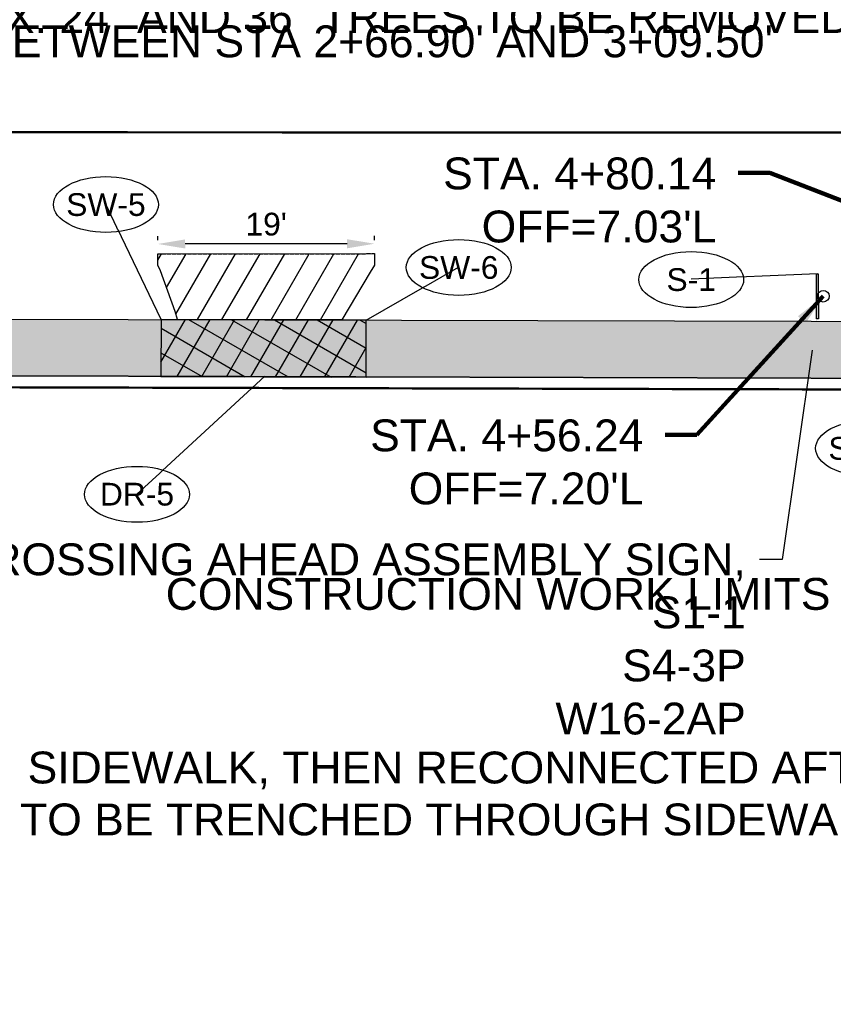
# Model space of a CAD drawing. Extents: x 193175 to 389459, y 288695 to 577709.
# Tile 5 of 30: x 194203 to 194274, y 288711 to 288798. Entities that reach past the tile are written whole.
import ezdxf
from ezdxf import colors
from ezdxf.entities.mleader import LeaderData, LeaderLine
from ezdxf.enums import TextEntityAlignment as Align
from ezdxf.math import Vec2, Vec3

# ---------------------------------------------------------------- set-up
doc = ezdxf.new("R2010")
doc.units = 0
doc.header["$MEASUREMENT"] = 0
doc.header["$PDSIZE"] = 5
doc.linetypes.add('c_p-bn-work-lim', pattern=[0.2, 0.1, -0.1])
doc.linetypes.add('c_p-pv-road-Saw', pattern=[0.4, 0.35, -0.05])
doc.layers.add('0_Working', color=4, linetype='Continuous', plot=False)
for name, color, linetype in [('AN-Text-Notes-Balloon', 7, 'Continuous'), ('C_P-BN-Work-Lim', 2, 'c_p-bn-work-lim'), ('C_P-FE-Gen', 103, 'Continuous'), ('C_P-PV-Drive-Conc', 254, 'Continuous'), ('C_P-PV-Drive-Conc-Hatch', 8, 'Continuous'), ('C_P-PV-Road-Saw', 255, 'c_p-pv-road-Saw'), ('C_P-PV-Walk-Conc', 254, 'Continuous'), ('C_P-PV-Walk-Hatch', 250, 'Continuous'), ('C_P-PV-Walk-Hatch-6IN', 250, 'Continuous'), ('C_P-PV-Walk-Text', 7, 'Continuous'), ('G_X-AN-Text-Dim', 251, 'Continuous')]:
    doc.layers.add(name, color=color, linetype=linetype)
doc.styles.add('CT_P-Dim', font='arial.ttf')
doc.styles.add('CT_P-Symb', font='arial.ttf')
doc.styles.add('CT_P-Text', font='arial.ttf')
doc.styles.get("Standard").update_dxf_attribs({"font": 'simplex.shx'})
doc.dimstyles.new('CT_P-Dim-Eng_A', dxfattribs={"dimtxt": 0.1, "dimasz": 0.12, "dimexe": 0.035, "dimexo": 0.06, "dimgap": 0.035, "dimtad": 1, "dimdsep": 46, "dimtxsty": 'CT_P-Dim', "dimcen": 0, "dimclrd": 256, "dimclre": 256, "dimclrt": 256, "dimaunit": 1, "dimadec": 6, "dimazin": 0, "dimtfac": 0.75, "dimtix": 1, "dimtmove": 1, "dimatfit": 0, "dimfxl": 1, "dimtolj": 1, "dimtzin": 0, "dimlwd": -1, "dimlwe": -1, "dimarcsym": 0})

# ---------------------------------------------------------------- blocks, each defined once
blk = doc.blocks.new('*D336')
at = {"layer": 'Defpoints', "color": 0, "transparency": 16777216}
for p in [(194214.946, 288777.823), (194233.988, 288776.972, 1114.592), (194214.947, 288776.951, 1114.592)]:
    blk.add_point(p, dxfattribs=at)
at = {"layer": 'G_X-AN-Text-Dim', "transparency": 16777216}
for p, q in [((194214.946, 288778.151), (194214.945, 288778.523)), ((194231.587, 288777.841), (194217.346, 288777.826)), ((194233.986, 288778.172), (194233.986, 288778.544))]:
    blk.add_line(p, q, dxfattribs=at)
for points in [[(194217.346, 288778.226), (194217.347, 288777.426), (194214.946, 288777.823)], [(194231.586, 288778.241), (194231.587, 288777.441), (194233.987, 288777.844)]]:
    blk.add_solid(points, dxfattribs=at)
at = {"layer": 'G_X-AN-Text-Dim', "transparency": 16777216, "insert": (194224.465, 288779.555), "char_height": 2, "attachment_point": 5, "rotation": 0.06226, "style": 'CT_P-Dim'}
blk.add_mtext("\\A1;19'", dxfattribs=at)
blk = doc.blocks.new('C_P-AN-ML-Oval-L')
at = {"transparency": 16777216}
blk.add_wipeout([(0.1836, 0.0607), (0.1956, 0.0504), (0.2064, 0.0382), (0.2146, 0.0246), (0.219, 0.0124), (0.2206, -0.0009), (0.2188, -0.0153), (0.2135, -0.0288), (0.2054, -0.0414), (0.1955, -0.0524), (0.1837, -0.0626), (0.1708, -0.0716), (0.1395, -0.0876), (0.108, -0.0987), (0.075, -0.1065), (0.0382, -0.1116), (0.0006, -0.1133), (-0.0364, -0.1116), (-0.073, -0.1067), (-0.1051, -0.0992), (-0.1361, -0.0885), (-0.1509, -0.0819), (-0.1651, -0.0742), (-0.1784, -0.0656), (-0.1905, -0.0559), (-0.2025, -0.0435), (-0.212, -0.0292), (-0.2174, -0.0156), (-0.2194, -0.001), (-0.2174, 0.0135), (-0.2124, 0.0266), (-0.2055, 0.0377), (-0.1966, 0.0482), (-0.1842, 0.0593), (-0.1707, 0.0689), (-0.1553, 0.0777), (-0.1393, 0.0853), (-0.1059, 0.097), (-0.0697, 0.1053), (-0.0349, 0.1098), (0.0006, 0.1113), (0.0369, 0.1098), (0.0726, 0.105), (0.1075, 0.0969), (0.1399, 0.0855), (0.1704, 0.0698)], dxfattribs=at)
blk.add_ellipse((0.0006, -0.001), major_axis=(-0.2306, 0), ratio=0.532621, dxfattribs=at)
at = {"transparency": 16777216, "style": 'CT_P-Symb'}
blk.add_attdef('XX-X', text='', height=0.1, dxfattribs=at).set_placement((0.0006, -0.001), align=Align.MIDDLE)
blk = doc.blocks.new('_None')
blk = doc.blocks.new('_Dot')
at = {"color": 0, "linetype": 'ByBlock', "lineweight": -2}
blk.add_line((-0.5, 0), (-1, 0), dxfattribs=at)
at = {"color": 0, "linetype": 'ByBlock', "const_width": 0.5}
blk.add_lwpolyline([(-0.25, 0, 1), (0.25, 0, 1)], format="xyb", close=True, dxfattribs=at)
blk = doc.blocks.new('*U315')
at = {"layer": 'C_P-PV-Walk-Text', "color": 7, "linetype": 'Continuous', "lineweight": -3, "insert": (194257.637, 288758.637), "char_height": 2.8, "width": 23.90104, "attachment_point": 6, "style": 'CT_P-Text', "bg_fill": 3, "box_fill_scale": 1.178571, "bg_fill_color": 256, "bg_fill_true_color": 13158600, "bg_fill_transparency": 0}
blk.add_mtext("{\\C256;STA. 4+56.24\\POFF=7.20'L}", dxfattribs=at)
at = {"layer": 'C_P-PV-Walk-Text', "color": 7, "linetype": 'Continuous', "lineweight": -3}
blk.add_leader([(194273.45, 288773.23), (194262.337, 288761.042), (194259.537, 288761.042)], dimstyle='CT_P-Dim-Eng_A', override={"dimscale": 1, "dimasz": 2.8, "dimclrd": 256, "dimlwd": 65535}, dxfattribs=at)
blk = doc.blocks.new('*U319')
at = {"layer": 'C_P-PV-Walk-Text', "color": 7, "linetype": 'Continuous', "lineweight": -3, "insert": (194264.051, 288781.674), "char_height": 2.8, "width": 23.90104, "attachment_point": 6, "style": 'CT_P-Text', "bg_fill": 3, "box_fill_scale": 1.178571, "bg_fill_color": 256, "bg_fill_true_color": 13158600, "bg_fill_transparency": 0}
blk.add_mtext("{\\C256;STA. 4+80.14\\POFF=7.03'L}", dxfattribs=at)
at = {"layer": 'C_P-PV-Walk-Text', "color": 7, "linetype": 'Continuous', "lineweight": -3}
blk.add_leader([(194297.349, 288773.002), (194268.751, 288784.081), (194265.951, 288784.081)], dimstyle='CT_P-Dim-Eng_A', override={"dimscale": 1, "dimasz": 2.8, "dimclrd": 256, "dimlwd": 65535}, dxfattribs=at)

msp = doc.modelspace()

# ---------------------------------------------------------------- hatches: boundary and pattern name
at = {"layer": 'C_P-FE-Gen'}
h = msp.add_hatch(color=256, dxfattribs=at)
h.dxf.hatch_style = 1
h.paths.add_polyline_path([(194273.014, 288771.249), (194272.864, 288771.249), (194272.86, 288775.209), (194273.01, 288775.209)])
h = msp.add_hatch(color=256, dxfattribs=at)
h.dxf.hatch_style = 1
edge = h.paths.add_edge_path()
edge.add_ellipse((194273.45, 288773.23), major_axis=(-0.363, 0.363), ratio=1, start_angle=-44.9492, end_angle=315.0508)
at = {"layer": 'C_P-PV-Drive-Conc-Hatch'}
h = msp.add_hatch(dxfattribs=at)
h.set_pattern_fill('ANSI31', color=256, scale=0.75, angle=15)
h.set_pattern_definition([(60, (0, 0), (-1.623797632, 0.9375), [])])
h.paths.add_polyline_path([(194216.479, 288771.878), (194215.182, 288775.455), (194214.945, 288775.952), (194214.947, 288776.951), (194233.988, 288776.972), (194233.989, 288775.972), (194233.62, 288775.35), (194231.125, 288771.14), (194216.677, 288771.178)])
at = {"layer": 'C_P-PV-Walk-Hatch', "transparency": 33554559}
h = msp.add_hatch(color=256, dxfattribs=at)
h.dxf.hatch_style = 1
edge = h.paths.add_edge_path()
edge.add_line((193897.703, 288771.583), (193900.065, 288771.171))
edge.add_line((193900.065, 288771.171), (193904.06, 288770.589))
edge.add_line((193904.06, 288770.589), (193926.39, 288770.753))
edge.add_line((193926.39, 288770.753), (193975.161, 288771.114))
edge.add_line((193975.161, 288771.114), (194035.253, 288771.56))
edge.add_line((194035.253, 288771.56), (194084.041, 288771.507))
edge.add_line((194084.041, 288771.507), (194094.04, 288770.497))
edge.add_line((194094.04, 288770.497), (194116.712, 288770.437))
edge.add_line((194116.712, 288770.437), (194126.712, 288771.41))
edge.add_line((194126.712, 288771.41), (194155.332, 288771.332))
edge.add_line((194155.332, 288771.332), (194212.345, 288771.188))
edge.add_line((194212.345, 288771.188), (194272.37, 288771.034))
edge.add_line((194272.37, 288771.034), (194332.386, 288770.88))
edge.add_line((194332.386, 288770.88), (194392.401, 288770.726))
edge.add_line((194392.401, 288770.726), (194452.426, 288770.572))
edge.add_line((194452.426, 288770.572), (194512.442, 288770.408))
edge.add_line((194512.442, 288770.408), (194572.466, 288770.254))
edge.add_line((194572.466, 288770.254), (194610.336, 288770.156))
edge.add_line((194610.336, 288770.156), (194609.334, 288774.902))
edge.add_line((194609.334, 288774.902), (194609.334, 288775.565))
edge.add_line((194609.334, 288775.565), (194616.349, 288775.568))
edge.add_line((194616.349, 288775.568), (194616.349, 288774.883))
edge.add_line((194616.349, 288774.883), (194615.322, 288765.143))
edge.add_line((194615.322, 288765.143), (194572.453, 288765.254))
edge.add_line((194572.453, 288765.254), (194512.429, 288765.408))
edge.add_line((194512.429, 288765.408), (194452.413, 288765.572))
edge.add_line((194452.413, 288765.572), (194392.388, 288765.726))
edge.add_line((194392.388, 288765.726), (194332.373, 288765.88))
edge.add_line((194332.373, 288765.88), (194272.357, 288766.034))
edge.add_line((194272.357, 288766.034), (194212.332, 288766.188))
edge.add_line((194212.332, 288766.188), (194155.318, 288766.332))
edge.add_line((194155.318, 288766.332), (194095.301, 288766.496))
edge.add_line((194095.301, 288766.496), (194035.269, 288766.56))
edge.add_line((194035.269, 288766.56), (193975.198, 288766.114))
edge.add_line((193975.198, 288766.114), (193926.427, 288765.753))
edge.add_line((193926.427, 288765.753), (193904.097, 288765.589))
edge.add_line((193904.097, 288765.589), (193891.221, 288764.543))
edge.add_line((193891.221, 288764.543), (193890.439, 288764.538))
edge.add_arc((193905.001, 288756.06), 16.85, 139.50933, 149.79414, ccw=False)
edge.add_arc((193905.443, 288755.798), 17.357, 125.10531, 139.79823, ccw=False)
edge.add_line((193895.462, 288769.998), (193896.434, 288770.685))
edge.add_line((193896.434, 288770.685), (193897.703, 288771.583))
at = {"layer": 'C_P-PV-Walk-Hatch-6IN'}
h = msp.add_hatch(dxfattribs=at)
h.set_pattern_fill('ANSI37', color=256, scale=0.75, angle=15)
h.set_pattern_definition([(60, (-0.0392, -2.0003), (-1.623797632, 0.9375), []), (150, (-0.0392, -2.0003), (-0.9375, -1.623797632), [])])
h.paths.add_polyline_path([(194215.228, 288771.181), (194215.215, 288766.178), (194233.27, 288766.1), (194233.27, 288771.135)])

# ---------------------------------------------------------------- linework, layer by layer
at = {"layer": '0_Working', "elevation": 1114.592, "flags": 128}
msp.add_lwpolyline([(194218.093, 288766.174), (194230.308, 288766.143)], dxfattribs=at)
at = {"layer": 'C_P-BN-Work-Lim', "color": 7, "const_width": 0.2, "flags": 128}
msp.add_lwpolyline([(194622.189, 288787.33), (194631.171, 288787.251), (194677.804, 288787.356), (194720.698, 288787.087), (194765.017, 288787.172), (194811.787, 288787.364), (194858.319, 288787.382), (194906.011, 288787.193), (194950.224, 288787.231), (194998.847, 288787.165), (195044.751, 288787.168), (195084.672, 288787.148), (195129.709, 288787.037), (195174.975, 288786.876), (195219.015, 288786.975), (195258.534, 288786.796), (195304.582, 288787.178), (195354.047, 288786.598), (195400.591, 288787.231), (195451.245, 288786.678), (195496.301, 288786.517), (195540.89, 288786.337), (195590.267, 288786.241), (195635.676, 288786.538), (195683.127, 288786.255), (195692.253, 288786.339), (195692.019, 288811.652), (195672.656, 288811.41), (195597.627, 288811.605), (195537.612, 288811.758), (195472.585, 288811.933), (195412.57, 288812.087), (195342.543, 288812.262), (195277.516, 288812.436), (195217.501, 288812.59), (195152.484, 288812.754), (195082.457, 288812.939), (195017.43, 288813.104), (194957.415, 288813.268), (194892.389, 288813.432), (194829.373, 288813.596), (194759.345, 288813.781), (194694.329, 288813.945), (194643.772, 288814.08), (194603.062, 288814.184), (194603.039, 288787.499), (194213.805, 288787.644), (193817.153, 288787.833), (193817.327, 288764.04), (193975.26, 288765.115), (194035.317, 288765.56), (194095.334, 288765.496), (194155.349, 288765.332), (194212.364, 288765.189), (194272.389, 288765.035), (194332.404, 288764.881), (194392.419, 288764.727), (194452.445, 288764.573), (194512.46, 288764.409), (194572.485, 288764.254), (194622.128, 288764.125)], close=True, dxfattribs=at)
at = {"layer": 'C_P-FE-Gen'}
for p, q in [((194272.864, 288771.249), (194272.86, 288775.209)), ((194272.86, 288775.209), (194273.01, 288775.209)), ((194273.01, 288775.209), (194273.014, 288771.249)), ((194273.014, 288771.249), (194272.864, 288771.249))]:
    msp.add_line(p, q, dxfattribs=at)
msp.add_ellipse((194273.45, 288773.23), major_axis=(-0.363, 0.363), ratio=1, start_param=-0.7845115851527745, end_param=5.498673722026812, dxfattribs=at)
at = {"layer": 'C_P-PV-Drive-Conc', "elevation": 1114.592, "flags": 128}
msp.add_lwpolyline([(194216.479, 288771.878), (194215.182, 288775.455), (194214.945, 288775.952), (194214.947, 288776.951), (194233.988, 288776.972), (194233.989, 288775.972), (194233.62, 288775.35), (194231.125, 288771.14), (194216.677, 288771.178)], close=True, dxfattribs=at)
at = {"layer": 'C_P-PV-Road-Saw', "flags": 128}
msp.add_lwpolyline([(194214.945, 288775.953), (194214.947, 288776.951), (194233.988, 288776.972), (194233.989, 288775.972)], dxfattribs=at)
at = {"layer": 'C_P-PV-Walk-Conc', "elevation": 1116.647, "flags": 128}
for points in [[(193926.39, 288770.753), (193975.161, 288771.114), (194035.253, 288771.56), (194084.041, 288771.507), (194094.04, 288770.497), (194116.712, 288770.437), (194126.712, 288771.41), (194155.332, 288771.332), (194212.345, 288771.188), (194272.37, 288771.034), (194332.386, 288770.88), (194392.401, 288770.726)], [(194392.388, 288765.726), (194332.373, 288765.88), (194272.357, 288766.034), (194212.332, 288766.188), (194155.318, 288766.332), (194095.301, 288766.496), (194035.269, 288766.56), (193975.198, 288766.114), (193926.427, 288765.753), (193904.097, 288765.589)]]:
    msp.add_lwpolyline(points, dxfattribs=at)
at = {"layer": 'C_P-PV-Walk-Hatch-6IN', "elevation": 1116.647, "flags": 128}
msp.add_lwpolyline([(194215.228, 288771.181), (194215.215, 288766.178), (194233.27, 288766.1), (194233.27, 288771.135)], close=True, dxfattribs=at)
at = {"layer": 'Defpoints', "color": 2, "flags": 128}
msp.add_lwpolyline([(193774.972, 288764.642), (193826.475, 288765.019), (193926.481, 288765.753), (193975.252, 288766.115), (194035.314, 288766.56), (194095.336, 288766.496), (194155.352, 288766.332), (194212.366, 288766.189), (194272.391, 288766.035), (194332.407, 288765.881), (194392.422, 288765.727)], dxfattribs=at)
at = {"layer": 'Defpoints', "flags": 128}
msp.add_lwpolyline([(193774.979, 288763.642), (193826.483, 288764.019), (193926.488, 288764.753), (193975.26, 288765.115), (194035.317, 288765.56), (194095.334, 288765.496), (194155.349, 288765.332), (194212.364, 288765.189), (194272.389, 288765.035), (194332.404, 288764.881), (194392.419, 288764.727)], dxfattribs=at)

# ---------------------------------------------------------------- dimensions: what is measured, and where the dimension line sits
at = {"layer": 'G_X-AN-Text-Dim'}
dim = msp.add_aligned_dim(p1=(194233.988, 288776.972, 1114.592), p2=(194214.947, 288776.951, 1114.592), distance=-0.872, text="19'", dimstyle='CT_P-Dim-Eng_A', override={"dimdec": 1, "dimpost": "'"}, dxfattribs=at)
dim.commit()
dim.dimension.update_dxf_attribs({"geometry": '*D336', "text_midpoint": (194224.465, 288779.555)})

# ---------------------------------------------------------------- leaders
at = {"layer": 'AN-Text-Notes-Balloon'}
ml = msp.add_multileader_block('Standard', dxfattribs=at)
ml.set_content('C_P-AN-ML-Oval-L', color=256, scale=20)
ml.set_attribute('XX-X', 'SW-5', width=0)
ml.set_leader_properties(color=256, linetype='ByLayer', lineweight=-1)
ml.set_arrow_properties(name='NONE')
ml.build(insert=Vec2(0, 0))
ml.multileader.update_dxf_attribs({"has_dogleg": 0, "text_right_attachment_type": 3, "dogleg_length": 0.06, "arrow_head_size": 2.4, "scale": 20, "block_connection_type": 1})
ctx = ml.context
ctx.base_point, ctx.scale, ctx.char_height, ctx.arrow_head_size, ctx.landing_gap_size, ctx.plane_origin = Vec3(194210.368, 288781.312, 1116.647), 20, 1.6, 2.4, 0.5, Vec3(194147.113, 288740.205, 1116.647)
ctx.right_attachment, ctx.attachment_type = 3, 1
notes = []
notes.append((ctx, [(1, (1, 1, 0), (194211.568, 288781.312, 1116.647), (-1, 0), 1.2, [(0, [(194215.228, 288771.181, 1116.647)], 0, [])])]))
ctx.block.insert = Vec3(194210.368, 288781.312, 1116.647)
at = {"layer": 'C_P-PV-Walk-Text'}
ml = msp.add_multileader_mtext('Standard', dxfattribs=at)
ml.set_content('EX. 24" AND 36" TREES TO BE REMOVED, R-3 AND R-4', color=256, style='CT_P-Text')
ml.set_leader_properties(color=256)
ml.build(insert=Vec2(0, 0))
ml.multileader.update_dxf_attribs({"dogleg_length": 0.1, "arrow_head_size": 2.8, "scale": 20})
ctx = ml.context
ctx.base_point, ctx.scale, ctx.char_height, ctx.arrow_head_size, ctx.landing_gap_size, ctx.plane_origin = Vec3(194249.195, 288797.496, 1113), 20, 2.8, 2.8, 1.2, Vec3(194338.516, 288824.054, 1113)
ctx.text_align_type = 2
notes.append((ctx, [(1, (1, 1, 0), (194304.414, 288797.496, 1113), (-1, 0), 2, [(1, [(194309.932, 288780.063, 1113), (194319.655, 288781.009, 1113)], 0, [])])]))
ctx.mtext.insert, ctx.mtext.width, ctx.mtext.defined_height, ctx.mtext.alignment, ctx.mtext.flow_direction = Vec3(194301.214, 288799.173, 1113), 51.14423, 1.017, 3, 5
ml = msp.add_multileader_mtext('Standard', dxfattribs=at)
ml.set_content("10' SIDEWALK TRANSITION FROM 5' TO 4' BETWEEN STA 2+66.90' AND 3+09.50'", color=256, style='CT_P-Text')
ml.set_leader_properties(color=256)
ml.build(insert=Vec2(0, 0))
ml.multileader.update_dxf_attribs({"text_right_attachment_type": 3, "dogleg_length": 0.1, "arrow_head_size": 2.8, "scale": 20})
ctx = ml.context
ctx.base_point, ctx.scale, ctx.char_height, ctx.arrow_head_size, ctx.landing_gap_size, ctx.plane_origin = Vec3(194118.907, 288795.62), 20, 2.8, 2.8, 1.2, Vec3(194197.657, 288806.169)
ctx.right_attachment = 3
notes.append((ctx, [(0, (1, 1, 0), (194116.907, 288795.62), (1, 0), 2, [(1, [(194084.041, 288771.507), (194126.712, 288771.41)], 0, [])])]))
ctx.mtext.insert, ctx.mtext.width, ctx.mtext.defined_height, ctx.mtext.flow_direction = Vec3(194120.107, 288797.045), 78.15679, 1.017, 5
ml = msp.add_multileader_mtext('Standard', dxfattribs=at)
ml.set_content("PR. SAWCUT 1' INTO ASPHALT (TYP.)", color=256, style='CT_P-Text')
ml.set_leader_properties(color=256)
ml.build(insert=Vec2(0, 0))
ml.multileader.update_dxf_attribs({"text_right_attachment_type": 3, "dogleg_length": 0.1, "arrow_head_size": 2.8, "scale": 20})
ctx = ml.context
ctx.base_point, ctx.scale, ctx.char_height, ctx.arrow_head_size, ctx.landing_gap_size, ctx.plane_origin = Vec3(194002.152, 288784.224), 20, 2.8, 2.8, 1.2, Vec3(194082.861, 288794.122)
ctx.right_attachment = 3
notes.append((ctx, [(0, (1, 1, 0), (194000.152, 288784.224), (1, 0), 2, [(0, [(193989.081, 288777.441)], 0, [])])]))
ctx.mtext.insert, ctx.mtext.width, ctx.mtext.defined_height, ctx.mtext.flow_direction = Vec3(194003.352, 288786.035), 40.98213, 1.017, 5
ml = msp.add_multileader_mtext('Standard', dxfattribs=at)
ml.set_content("PR. 5' CONCRETE SIDEWALK", color=256, style='CT_P-Text')
ml.set_leader_properties(color=256)
ml.build(insert=Vec2(0, 0))
ml.multileader.update_dxf_attribs({"text_right_attachment_type": 3, "dogleg_length": 0.1, "arrow_head_size": 2.8, "scale": 20})
ctx = ml.context
ctx.base_point, ctx.scale, ctx.char_height, ctx.arrow_head_size, ctx.landing_gap_size, ctx.plane_origin = Vec3(193987.945, 288724.368), 20, 2.8, 2.8, 1.2, Vec3(194042.213, 288763.632)
ctx.right_attachment = 3
notes.append((ctx, [(0, (1, 1, 0), (193985.945, 288724.368), (1, 0), 2, [(0, [(193950.867, 288765.934)], 0, [])])]))
ctx.mtext.insert, ctx.mtext.width, ctx.mtext.defined_height, ctx.mtext.flow_direction = Vec3(193989.145, 288725.792), 33.38353, 1.017, 5
ml = msp.add_multileader_mtext('Standard', dxfattribs=at)
ml.set_content("PR. 4' CONCRETE SIDEWALK", color=256, style='CT_P-Text')
ml.set_leader_properties(color=256)
ml.build(insert=Vec2(0, 0))
ml.multileader.update_dxf_attribs({"text_right_attachment_type": 3, "dogleg_length": 0.1, "arrow_head_size": 2.8, "scale": 20})
ctx = ml.context
ctx.base_point, ctx.scale, ctx.char_height, ctx.arrow_head_size, ctx.landing_gap_size, ctx.plane_origin = Vec3(194119.293, 288746.179), 20, 2.8, 2.8, 1.2, Vec3(194200.001, 288758.598)
ctx.right_attachment = 3
notes.append((ctx, [(0, (1, 1, 0), (194117.293, 288746.179), (1, 0), 2, [(0, [(194102.729, 288766.474)], 0, [])])]))
ctx.mtext.insert, ctx.mtext.width, ctx.mtext.defined_height, ctx.mtext.flow_direction = Vec3(194120.493, 288747.603), 33.38353, 1.017, 5
ml = msp.add_multileader_mtext('Standard', dxfattribs=at)
ml.set_content('CONSTRUCTION WORK LIMITS / RIGHT-OF-WAY', color=256, style='CT_P-Text')
ml.set_leader_properties(color=256)
ml.build(insert=Vec2(0, 0))
ml.multileader.update_dxf_attribs({"dogleg_length": 0.1, "arrow_head_size": 2.8, "scale": 20})
ctx = ml.context
ctx.base_point, ctx.scale, ctx.char_height, ctx.arrow_head_size, ctx.landing_gap_size, ctx.plane_origin = Vec3(194274.262, 288747.024), 20, 2.8, 2.8, 1.2, Vec3(194351.535, 288750.764)
ctx.text_align_type = 2
notes.append((ctx, [(1, (1, 1, 0), (194309.655, 288747.024), (-1, 0), 2, [(0, [(194310.948, 288764.936)], 0, [])])]))
ctx.mtext.insert, ctx.mtext.width, ctx.mtext.defined_height, ctx.mtext.alignment, ctx.mtext.flow_direction = Vec3(194306.455, 288748.448), 31.21572, 1.017, 3, 5
ml = msp.add_multileader_mtext('Standard', dxfattribs=at)
ml.set_content('EX. 3" PVC PIPE TO BE RELOCATED UNDER SIDEWALK, \\PD-3', color=256, style='CT_P-Text')
ml.set_leader_properties(color=256)
ml.build(insert=Vec2(0, 0))
ml.multileader.update_dxf_attribs({"dogleg_length": 0.1, "arrow_head_size": 2.8, "scale": 20})
ctx = ml.context
ctx.base_point, ctx.scale, ctx.char_height, ctx.arrow_head_size, ctx.landing_gap_size, ctx.plane_origin = Vec3(194516.093, 288720.559), 20, 2.8, 2.8, 1.2, Vec3(194566.101, 288748.481)
ctx.text_align_type = 2
notes.append((ctx, [(1, (1, 1, 0), (194556.612, 288720.559), (-1, 0), 2, [(0, [(194581.298, 288765.231)], 0, [])])]))
ctx.mtext.insert, ctx.mtext.width, ctx.mtext.defined_height, ctx.mtext.alignment, ctx.mtext.flow_direction = Vec3(194553.412, 288721.983), 38.8823, 1.017, 3, 5
ml = msp.add_multileader_mtext('Standard', dxfattribs=at)
ml.set_content('CONSTRUCTION WORK LIMITS / RIGHT OF WAY', color=256, style='CT_P-Text')
ml.set_leader_properties(color=256)
ml.build(insert=Vec2(0, 0))
ml.multileader.update_dxf_attribs({"text_right_attachment_type": 3, "dogleg_length": 0.1, "arrow_head_size": 2.8, "scale": 20})
ctx = ml.context
ctx.base_point, ctx.scale, ctx.char_height, ctx.arrow_head_size, ctx.landing_gap_size, ctx.plane_origin = Vec3(193984.278, 288713.129), 20, 2.8, 2.8, 1.2, Vec3(194042.309, 288750.632)
ctx.right_attachment = 3
notes.append((ctx, [(0, (1, 1, 0), (193982.278, 288713.129), (1, 0), 2, [(0, [(193926.488, 288764.753)], 0, [])])]))
ctx.mtext.insert, ctx.mtext.width, ctx.mtext.defined_height, ctx.mtext.flow_direction = Vec3(193985.478, 288714.553), 33.62065, 1.017, 5
ml = msp.add_multileader_mtext('Standard', dxfattribs=at)
ml.set_content('EX. 24" TREE TO BE REMOVED, R-2', color=256, style='CT_P-Text')
ml.set_leader_properties(color=256)
ml.build(insert=Vec2(0, 0))
ml.multileader.update_dxf_attribs({"text_right_attachment_type": 3, "dogleg_length": 0.1, "arrow_head_size": 2.8, "scale": 20})
ctx = ml.context
ctx.base_point, ctx.scale, ctx.char_height, ctx.arrow_head_size, ctx.landing_gap_size, ctx.plane_origin = Vec3(194105.589, 288735.038), 20, 2.8, 2.8, 1.2, Vec3(194108.38, 288770.094)
ctx.right_attachment = 3
notes.append((ctx, [(0, (1, 1, 0), (194103.589, 288735.038), (1, 0), 2, [(0, [(194061.351, 288758.932)], 0, [])])]))
ctx.mtext.insert, ctx.mtext.width, ctx.mtext.defined_height, ctx.mtext.flow_direction = Vec3(194106.789, 288736.715), 37.2913, 1.017, 5
for ctx, leaders in notes:
    for number, flags, end, landing, length, lines in leaders:
        leader = LeaderData()
        leader.index, (leader.has_last_leader_line, leader.has_dogleg_vector, leader.attachment_direction) = number, flags
        leader.last_leader_point, leader.dogleg_vector, leader.dogleg_length = Vec3(end), Vec3(landing), length
        for number, points, colour, breaks in lines:
            line = LeaderLine()
            line.index, line.vertices, line.color, line.breaks = number, Vec3.list(points), colors.encode_raw_color(colour), breaks
            leader.lines.append(line)
        ctx.leaders.append(leader)

# ---------------------------------------------------------------- next in the draw order: leaders
ml = msp.add_multileader_mtext('Standard', dxfattribs=at)
ml.set_content('EX. ENCROACHMENT, SHRUB AND ELECTRIC BOX TO BE REMOVED PRIOR TO CONSTRUCTION BY OWNER.', color=256, style='CT_P-Text')
ml.set_leader_properties(color=256)
ml.set_arrow_properties(name='DOT')
ml.build(insert=Vec2(0, 0))
ml.multileader.update_dxf_attribs({"dogleg_length": 0.1, "arrow_head_size": 2.8, "scale": 20})
ctx = ml.context
ctx.base_point, ctx.scale, ctx.char_height, ctx.arrow_head_size, ctx.landing_gap_size, ctx.plane_origin = Vec3(194497.193, 288740.976), 20, 2.8, 2.8, 1.2, Vec3(194564.125, 288758.111)
ctx.text_align_type = 2
notes = []
notes.append((ctx, [(1, (1, 1, 0), (194557.799, 288740.976), (-1, 0), 2, [(0, [(194577.651, 288767.755)], 0, [])])]))
ctx.mtext.insert, ctx.mtext.width, ctx.mtext.defined_height, ctx.mtext.alignment, ctx.mtext.flow_direction = Vec3(194554.599, 288742.4), 56.54369, 1.017, 3, 5
ctx.mtext.has_bg_fill, ctx.mtext.bg_color, ctx.mtext.bg_scale_factor, ctx.mtext.bg_transparency, ctx.mtext.use_window_bg_color = 1, -1073741824, 1.5, 0, 1
for ctx, leaders in notes:
    for number, flags, end, landing, length, lines in leaders:
        leader = LeaderData()
        leader.index, (leader.has_last_leader_line, leader.has_dogleg_vector, leader.attachment_direction) = number, flags
        leader.last_leader_point, leader.dogleg_vector, leader.dogleg_length = Vec3(end), Vec3(landing), length
        for number, points, colour, breaks in lines:
            line = LeaderLine()
            line.index, line.vertices, line.color, line.breaks = number, Vec3.list(points), colors.encode_raw_color(colour), breaks
            leader.lines.append(line)
        ctx.leaders.append(leader)

# ---------------------------------------------------------------- next in the draw order: leaders
ml = msp.add_multileader_mtext('Standard', dxfattribs=at)
ml.set_content('PR. SCHOOL CROSSING AHEAD ASSEMBLY SIGN,\\PS1-1\\PS4-3P\\PW16-2AP', color=256, style='CT_P-Text')
ml.set_leader_properties(color=256)
ml.build(insert=Vec2(0, 0))
ml.multileader.update_dxf_attribs({"dogleg_length": 0.1, "arrow_head_size": 2.8, "scale": 20})
ctx = ml.context
ctx.base_point, ctx.scale, ctx.char_height, ctx.arrow_head_size, ctx.landing_gap_size, ctx.plane_origin = Vec3(194218.395, 288750.065), 20, 2.8, 2.8, 1.2, Vec3(194323.924, 288785.957)
ctx.text_align_type = 2
notes = []
notes.append((ctx, [(1, (1, 1, 0), (194269.835, 288750.065), (-1, 0), 2, [(0, [(194272.864, 288771.249)], 0, [])])]))
ctx.mtext.insert, ctx.mtext.width, ctx.mtext.defined_height, ctx.mtext.alignment, ctx.mtext.flow_direction = Vec3(194266.635, 288751.489), 54.59497, 1.017, 3, 5
for ctx, leaders in notes:
    for number, flags, end, landing, length, lines in leaders:
        leader = LeaderData()
        leader.index, (leader.has_last_leader_line, leader.has_dogleg_vector, leader.attachment_direction) = number, flags
        leader.last_leader_point, leader.dogleg_vector, leader.dogleg_length = Vec3(end), Vec3(landing), length
        for number, points, colour, breaks in lines:
            line = LeaderLine()
            line.index, line.vertices, line.color, line.breaks = number, Vec3.list(points), colors.encode_raw_color(colour), breaks
            leader.lines.append(line)
        ctx.leaders.append(leader)

# ---------------------------------------------------------------- next in the draw order: leaders
ml = msp.add_multileader_mtext('Standard', dxfattribs=at)
ml.set_content('EX. 3" PVC PIPE TO BE TRENCHED THROUGH SIDEWALK, THEN RECONNECTED AFTER SIDEWALK,\\PD-2', color=256, style='CT_P-Text')
ml.set_leader_properties(color=256)
ml.build(insert=Vec2(0, 0))
ml.multileader.update_dxf_attribs({"dogleg_length": 0.1, "arrow_head_size": 2.8, "scale": 20})
ctx = ml.context
ctx.base_point, ctx.scale, ctx.char_height, ctx.arrow_head_size, ctx.landing_gap_size, ctx.plane_origin = Vec3(194322.623, 288727.212), 20, 2.8, 2.8, 1.2, Vec3(194396.253, 288756.353)
ctx.text_align_type = 2
notes = []
notes.append((ctx, [(1, (1, 1, 0), (194363.142, 288727.212), (-1, 0), 2, [(0, [(194360.785, 288765.808)], 0, [])])]))
ctx.mtext.insert, ctx.mtext.width, ctx.mtext.defined_height, ctx.mtext.alignment, ctx.mtext.flow_direction = Vec3(194359.942, 288728.612), 36.45665, 1.017, 3, 5
ctx.mtext.has_bg_fill, ctx.mtext.bg_color, ctx.mtext.bg_scale_factor, ctx.mtext.bg_transparency, ctx.mtext.use_window_bg_color = 1, -1073741824, 1.5, 0, 1
for ctx, leaders in notes:
    for number, flags, end, landing, length, lines in leaders:
        leader = LeaderData()
        leader.index, (leader.has_last_leader_line, leader.has_dogleg_vector, leader.attachment_direction) = number, flags
        leader.last_leader_point, leader.dogleg_vector, leader.dogleg_length = Vec3(end), Vec3(landing), length
        for number, points, colour, breaks in lines:
            line = LeaderLine()
            line.index, line.vertices, line.color, line.breaks = number, Vec3.list(points), colors.encode_raw_color(colour), breaks
            leader.lines.append(line)
        ctx.leaders.append(leader)

# ---------------------------------------------------------------- next in the draw order: linework, layer by layer
at = {"layer": 'C_P-PV-Road-Saw', "elevation": 1116.647, "flags": 128}
msp.add_lwpolyline([(194230.307, 288766.113), (194218.093, 288766.166)], dxfattribs=at)

# ---------------------------------------------------------------- next in the draw order: leaders
at = {"layer": 'AN-Text-Notes-Balloon'}
ml = msp.add_multileader_block('Standard', dxfattribs=at)
ml.set_content('C_P-AN-ML-Oval-L', color=256, scale=20)
ml.set_attribute('XX-X', 'DR-5', width=0)
ml.set_leader_properties(color=256, linetype='ByLayer', lineweight=-1)
ml.set_arrow_properties(name='NONE')
ml.build(insert=Vec2(0, 0))
ml.multileader.update_dxf_attribs({"has_dogleg": 0, "text_right_attachment_type": 3, "dogleg_length": 0.06, "arrow_head_size": 2.4, "scale": 20, "block_connection_type": 1})
ctx = ml.context
ctx.base_point, ctx.scale, ctx.char_height, ctx.arrow_head_size, ctx.landing_gap_size, ctx.plane_origin = Vec3(194213.098, 288755.825, 5.235), 20, 1.6, 2.4, 0.5, Vec3(194228.849, 288750.451, 5.235)
ctx.right_attachment, ctx.attachment_type = 3, 1
notes = []
notes.append((ctx, [(1, (1, 1, 0), (194214.298, 288755.825, 5.235), (-1, 0), 1.2, [(0, [(194224.348, 288766.188, 5.235)], 0, [])])]))
ctx.block.insert = Vec3(194213.098, 288755.825, 5.235)
at = {"layer": 'C_P-PV-Walk-Text'}
ml = msp.add_multileader_mtext('Standard', dxfattribs=at)
ml.set_content('EX. 3" PVC PIPE TO BE TRENCHED THROUGH SIDEWALK, THEN RECONNECTED AFTER SIDEWALK, D-1', color=256, style='CT_P-Text')
ml.set_leader_properties(color=256)
ml.build(insert=Vec2(0, 0))
ml.multileader.update_dxf_attribs({"dogleg_length": 0.1, "arrow_head_size": 2.8, "scale": 20})
ctx = ml.context
ctx.base_point, ctx.scale, ctx.char_height, ctx.arrow_head_size, ctx.landing_gap_size, ctx.plane_origin = Vec3(194274.18, 288731.78), 20, 2.8, 2.8, 1.2, Vec3(194278.455, 288739.315)
ctx.text_align_type = 2
notes.append((ctx, [(1, (1, 1, 0), (194314.699, 288731.78), (-1, 0), 2, [(0, [(194336.844, 288765.869)], 0, [])])]))
ctx.mtext.insert, ctx.mtext.width, ctx.mtext.defined_height, ctx.mtext.alignment, ctx.mtext.flow_direction = Vec3(194311.499, 288733.18), 36.45665, 1.017, 3, 5
ml = msp.add_multileader_mtext('Standard', dxfattribs=at)
ml.set_content('PR. SAWCUT AT ALL DRIVEWAYS\\P(TYP.)', color=256, style='CT_P-Text')
ml.set_leader_properties(color=256)
ml.build(insert=Vec2(0, 0))
ml.multileader.update_dxf_attribs({"text_right_attachment_type": 3, "dogleg_length": 0.1, "arrow_head_size": 2.8, "scale": 20})
ctx = ml.context
ctx.base_point, ctx.scale, ctx.char_height, ctx.arrow_head_size, ctx.landing_gap_size, ctx.plane_origin = Vec3(194001.532, 288755.923, 5.235), 20, 2.8, 2.8, 1.2, Vec3(194085.217, 288768.342, 5.235)
ctx.right_attachment = 3
notes.append((ctx, [(0, (1, 1, 0), (193999.532, 288755.923, 5.235), (1, 0), 2, [(0, [(193987.543, 288766.206, 5.235)], 0, [])])]))
ctx.mtext.insert, ctx.mtext.width, ctx.mtext.defined_height, ctx.mtext.flow_direction = Vec3(194002.732, 288757.735, 5.235), 31.34369, 1.017, 5
for ctx, leaders in notes:
    for number, flags, end, landing, length, lines in leaders:
        leader = LeaderData()
        leader.index, (leader.has_last_leader_line, leader.has_dogleg_vector, leader.attachment_direction) = number, flags
        leader.last_leader_point, leader.dogleg_vector, leader.dogleg_length = Vec3(end), Vec3(landing), length
        for number, points, colour, breaks in lines:
            line = LeaderLine()
            line.index, line.vertices, line.color, line.breaks = number, Vec3.list(points), colors.encode_raw_color(colour), breaks
            leader.lines.append(line)
        ctx.leaders.append(leader)

# ---------------------------------------------------------------- next in the draw order: block references
at = {"layer": 'C_P-PV-Walk-Text', "color": 7, "linetype": 'Continuous', "lineweight": -3}
msp.add_blockref('*U315', (0, 0), dxfattribs=at)

# ---------------------------------------------------------------- next in the draw order: block references
msp.add_blockref('*U319', (0, 0), dxfattribs=at)

# ---------------------------------------------------------------- next in the draw order: leaders
at = {"layer": 'AN-Text-Notes-Balloon'}
ml = msp.add_multileader_block('Standard', dxfattribs=at)
ml.set_content('C_P-AN-ML-Oval-L', color=256, scale=20)
ml.set_attribute('XX-X', 'SW-6', width=0)
ml.set_leader_properties(color=256, linetype='ByLayer', lineweight=-1)
ml.set_arrow_properties(name='NONE')
ml.build(insert=Vec2(0, 0))
ml.multileader.update_dxf_attribs({"has_dogleg": 0, "text_right_attachment_type": 3, "dogleg_length": 0.06, "arrow_head_size": 2.4, "scale": 20, "block_connection_type": 1})
ctx = ml.context
ctx.base_point, ctx.scale, ctx.char_height, ctx.arrow_head_size, ctx.landing_gap_size, ctx.plane_origin = Vec3(194277.374, 288759.871, 1116.647), 20, 1.6, 2.4, 0.5, Vec3(194207.092, 288740.051, 1116.647)
ctx.right_attachment, ctx.attachment_type = 3, 1
notes = []
notes.append((ctx, [(0, (1, 1, 0), (194276.174, 288759.871, 1116.647), (1, 0), 1.2, [(0, [(194275.207, 288771.027, 1116.647)], 0, [])])]))
ctx.block.insert = Vec3(194277.374, 288759.871, 1116.647)
for ctx, leaders in notes:
    for number, flags, end, landing, length, lines in leaders:
        leader = LeaderData()
        leader.index, (leader.has_last_leader_line, leader.has_dogleg_vector, leader.attachment_direction) = number, flags
        leader.last_leader_point, leader.dogleg_vector, leader.dogleg_length = Vec3(end), Vec3(landing), length
        for number, points, colour, breaks in lines:
            line = LeaderLine()
            line.index, line.vertices, line.color, line.breaks = number, Vec3.list(points), colors.encode_raw_color(colour), breaks
            leader.lines.append(line)
        ctx.leaders.append(leader)

# ---------------------------------------------------------------- next in the draw order: leaders
ml = msp.add_multileader_block('Standard', dxfattribs=at)
ml.set_content('C_P-AN-ML-Oval-L', color=256, scale=20)
ml.set_attribute('XX-X', 'SW-6', width=0)
ml.set_leader_properties(color=256, linetype='ByLayer', lineweight=-1)
ml.set_arrow_properties(name='NONE')
ml.build(insert=Vec2(0, 0))
ml.multileader.update_dxf_attribs({"has_dogleg": 0, "text_right_attachment_type": 3, "dogleg_length": 0.06, "arrow_head_size": 2.4, "scale": 20, "block_connection_type": 1})
ctx = ml.context
ctx.base_point, ctx.scale, ctx.char_height, ctx.arrow_head_size, ctx.landing_gap_size, ctx.plane_origin = Vec3(194241.386, 288775.778, 1116.647), 20, 1.6, 2.4, 0.5, Vec3(194165.154, 288740.159, 1116.647)
ctx.right_attachment, ctx.attachment_type = 3, 1
notes = []
notes.append((ctx, [(0, (1, 1, 0), (194240.186, 288775.778, 1116.647), (1, 0), 1.2, [(0, [(194233.27, 288771.135, 1116.647)], 0, [])])]))
ctx.block.insert = Vec3(194241.386, 288775.778, 1116.647)
ml = msp.add_multileader_block('Standard', dxfattribs=at)
ml.set_content('C_P-AN-ML-Oval-L', color=256, scale=20)
ml.set_attribute('XX-X', 'S-1', width=0)
ml.set_leader_properties(color=256, linetype='ByLayer', lineweight=-1)
ml.set_arrow_properties(name='NONE')
ml.build(insert=Vec2(0, 0))
ml.multileader.update_dxf_attribs({"has_dogleg": 0, "text_right_attachment_type": 3, "dogleg_length": 0.06, "arrow_head_size": 2.4, "scale": 20, "block_connection_type": 1})
ctx = ml.context
ctx.base_point, ctx.scale, ctx.char_height, ctx.arrow_head_size, ctx.landing_gap_size, ctx.plane_origin = Vec3(194261.823, 288774.714), 20, 1.6, 2.4, 0.5, Vec3(194277.844, 288766.591)
ctx.right_attachment, ctx.attachment_type = 3, 1
notes.append((ctx, [(1, (1, 1, 0), (194263.023, 288774.714), (-1, 0), 1.2, [(0, [(194272.935, 288775.209)], 0, [])])]))
ctx.block.insert = Vec3(194261.823, 288774.714)
for ctx, leaders in notes:
    for number, flags, end, landing, length, lines in leaders:
        leader = LeaderData()
        leader.index, (leader.has_last_leader_line, leader.has_dogleg_vector, leader.attachment_direction) = number, flags
        leader.last_leader_point, leader.dogleg_vector, leader.dogleg_length = Vec3(end), Vec3(landing), length
        for number, points, colour, breaks in lines:
            line = LeaderLine()
            line.index, line.vertices, line.color, line.breaks = number, Vec3.list(points), colors.encode_raw_color(colour), breaks
            leader.lines.append(line)
        ctx.leaders.append(leader)

doc.saveas('drawing.dxf')
